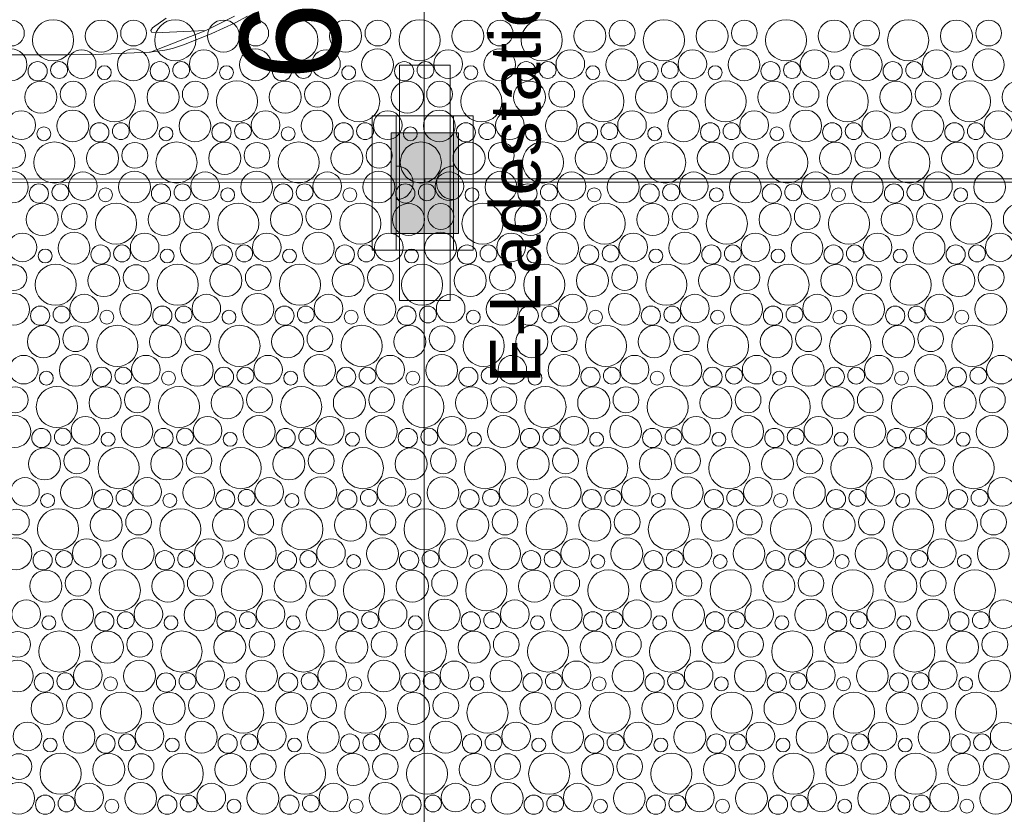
# Model space of a CAD drawing. Header units: metres. Extents: x -167 to 338, y -186 to 508.
# Tile 134 of 256: x 70.96 to 73.89, y 31.36 to 33.73. Entities that reach past the tile are written whole.
import ezdxf
from ezdxf.enums import TextEntityAlignment as Align

# ---------------------------------------------------------------- set-up
doc = ezdxf.new("R2010")
doc.units = ezdxf.units.M
doc.header["$MEASUREMENT"] = 0
doc.linetypes.add('Öffnungslinie Tür Fenster', pattern=[0.23, 0.15, -0.08])
for name, color, linetype in [('04 Einrichtung', 7, 'Continuous'), ('20 Decke', 7, 'Continuous'), ('50 Sanitäreinrichtung', 7, 'Continuous'), ('60 Ausstattung außen', 7, 'Continuous'), ('60 Gelände 2D Übersicht', 7, 'Continuous'), ('60 Stellplätze', 7, 'Continuous')]:
    doc.layers.add(name, color=color, linetype=linetype)
doc.styles.add('ERSTELLTER_STIL_1', font='arial.ttf')
doc.styles.add('ERSTELLTER_STIL_2', font='arial.ttf')

# ---------------------------------------------------------------- blocks, each defined once
blk = doc.blocks.new('*X45', base_point=(27236.1321, 33357.279))
at = {"layer": '60 Gelände 2D Übersicht', "color": 9, "linetype": 'Continuous', "lineweight": 18}
for centre, radius in [((70.9337, 33.6882), 0.0384), ((71.0578, 33.6669), 0.0612), ((71.2014, 33.6793), 0.0477), ((71.2974, 33.6882), 0.0384), ((71.4215, 33.6669), 0.0612), ((71.5651, 33.6793), 0.0477), ((71.6611, 33.6882), 0.0384), ((71.7853, 33.6669), 0.0612), ((71.9288, 33.6793), 0.0477), ((72.0249, 33.6882), 0.0384), ((72.149, 33.6669), 0.0612), ((72.2925, 33.6793), 0.0477), ((72.3886, 33.6882), 0.0384), ((72.5127, 33.6669), 0.0612), ((72.6562, 33.6793), 0.0477), ((72.7523, 33.6882), 0.0384), ((72.8764, 33.6669), 0.0612), ((73.0199, 33.6793), 0.0477), ((73.116, 33.6882), 0.0384), ((73.2401, 33.6669), 0.0612), ((73.3836, 33.6793), 0.0477), ((73.4797, 33.6882), 0.0384), ((73.6038, 33.6669), 0.0612), ((73.7474, 33.6793), 0.0477), ((73.8434, 33.6882), 0.0384), ((70.9327, 33.5938), 0.0473), ((71.1429, 33.596), 0.0426), ((71.2964, 33.5938), 0.0473), ((71.5066, 33.596), 0.0426), ((71.6601, 33.5938), 0.0473), ((71.8704, 33.596), 0.0426), ((72.0238, 33.5938), 0.0473), ((72.2341, 33.596), 0.0426), ((72.3875, 33.5938), 0.0473), ((72.5978, 33.596), 0.0426), ((72.7512, 33.5938), 0.0473), ((72.9615, 33.596), 0.0426), ((73.115, 33.5938), 0.0473), ((73.3252, 33.596), 0.0426), ((73.4787, 33.5938), 0.0473), ((73.6889, 33.596), 0.0426), ((73.8424, 33.5938), 0.0473), ((71.0117, 33.5747), 0.0286), ((71.0756, 33.5782), 0.0251), ((71.3754, 33.5747), 0.0286), ((71.4393, 33.5782), 0.0251), ((71.7392, 33.5747), 0.0286), ((71.803, 33.5782), 0.0251), ((72.1029, 33.5747), 0.0286), ((72.1667, 33.5782), 0.0251), ((72.4666, 33.5747), 0.0286), ((72.5304, 33.5782), 0.0251), ((72.8303, 33.5747), 0.0286), ((72.8941, 33.5782), 0.0251), ((73.194, 33.5747), 0.0286), ((73.2578, 33.5782), 0.0251), ((73.5577, 33.5747), 0.0286), ((73.6215, 33.5782), 0.0251), ((71.2103, 33.5705), 0.0207), ((71.574, 33.5705), 0.0207), ((71.9377, 33.5705), 0.0207), ((72.3014, 33.5705), 0.0207), ((72.6651, 33.5705), 0.0207), ((73.0289, 33.5705), 0.0207), ((73.3926, 33.5705), 0.0207), ((73.7563, 33.5705), 0.0207), ((71.0214, 33.4973), 0.0477), ((71.1174, 33.5062), 0.0384), ((71.2415, 33.4849), 0.0612), ((71.3851, 33.4973), 0.0477), ((71.4811, 33.5062), 0.0384), ((71.6053, 33.4849), 0.0612), ((71.7488, 33.4973), 0.0477), ((71.8449, 33.5062), 0.0384), ((71.969, 33.4849), 0.0612), ((72.1125, 33.4973), 0.0477), ((72.2086, 33.5062), 0.0384), ((72.3327, 33.4849), 0.0612), ((72.4762, 33.4973), 0.0477), ((72.5723, 33.5062), 0.0384), ((72.6964, 33.4849), 0.0612), ((72.8399, 33.4973), 0.0477), ((72.936, 33.5062), 0.0384), ((73.0601, 33.4849), 0.0612), ((73.2036, 33.4973), 0.0477), ((73.2997, 33.5062), 0.0384), ((73.4238, 33.4849), 0.0612), ((73.5674, 33.4973), 0.0477), ((73.6634, 33.5062), 0.0384), ((73.7875, 33.4849), 0.0612), ((73.9311, 33.4973), 0.0477), ((70.9629, 33.414), 0.0426), ((71.1164, 33.4118), 0.0473), ((71.3266, 33.414), 0.0426), ((71.4801, 33.4118), 0.0473), ((71.6904, 33.414), 0.0426), ((71.8438, 33.4118), 0.0473), ((72.0541, 33.414), 0.0426), ((72.2075, 33.4118), 0.0473), ((72.4178, 33.414), 0.0426), ((72.5712, 33.4118), 0.0473), ((72.7815, 33.414), 0.0426), ((72.935, 33.4118), 0.0473), ((73.1452, 33.414), 0.0426), ((73.2987, 33.4118), 0.0473), ((73.5089, 33.414), 0.0426), ((73.6624, 33.4118), 0.0473), ((73.8726, 33.414), 0.0426), ((71.1954, 33.3927), 0.0286), ((71.2593, 33.3962), 0.0251), ((71.5592, 33.3927), 0.0286), ((71.623, 33.3962), 0.0251), ((71.9229, 33.3927), 0.0286), ((71.9867, 33.3962), 0.0251), ((72.2866, 33.3927), 0.0286), ((72.3504, 33.3962), 0.0251), ((72.6503, 33.3927), 0.0286), ((72.7141, 33.3962), 0.0251), ((73.014, 33.3927), 0.0286), ((73.0778, 33.3962), 0.0251), ((73.3777, 33.3927), 0.0286), ((73.4415, 33.3962), 0.0251), ((73.7414, 33.3927), 0.0286), ((73.8052, 33.3962), 0.0251), ((71.0303, 33.3885), 0.0207), ((71.394, 33.3885), 0.0207), ((71.7577, 33.3885), 0.0207), ((72.1214, 33.3885), 0.0207), ((72.4851, 33.3885), 0.0207), ((72.8489, 33.3885), 0.0207), ((73.2126, 33.3885), 0.0207), ((73.5763, 33.3885), 0.0207), ((70.9374, 33.3242), 0.0384), ((71.0615, 33.3029), 0.0612), ((71.2051, 33.3153), 0.0477), ((71.3011, 33.3242), 0.0384), ((71.4253, 33.3029), 0.0612), ((71.5688, 33.3153), 0.0477), ((71.6649, 33.3242), 0.0384), ((71.789, 33.3029), 0.0612), ((71.9325, 33.3153), 0.0477), ((72.0286, 33.3242), 0.0384), ((72.1527, 33.3029), 0.0612), ((72.2962, 33.3153), 0.0477), ((72.3923, 33.3242), 0.0384), ((72.5164, 33.3029), 0.0612), ((72.6599, 33.3153), 0.0477), ((72.756, 33.3242), 0.0384), ((72.8801, 33.3029), 0.0612), ((73.0236, 33.3153), 0.0477), ((73.1197, 33.3242), 0.0384), ((73.2438, 33.3029), 0.0612), ((73.3874, 33.3153), 0.0477), ((73.4834, 33.3242), 0.0384), ((73.6075, 33.3029), 0.0612), ((73.7511, 33.3153), 0.0477), ((73.8471, 33.3242), 0.0384), ((70.9364, 33.2298), 0.0473), ((71.1466, 33.232), 0.0426), ((71.3001, 33.2298), 0.0473), ((71.5104, 33.232), 0.0426), ((71.6638, 33.2298), 0.0473), ((71.8741, 33.232), 0.0426), ((72.0275, 33.2298), 0.0473), ((72.2378, 33.232), 0.0426), ((72.3912, 33.2298), 0.0473), ((72.6015, 33.232), 0.0426), ((72.755, 33.2298), 0.0473), ((72.9652, 33.232), 0.0426), ((73.1187, 33.2298), 0.0473), ((73.3289, 33.232), 0.0426), ((73.4824, 33.2298), 0.0473), ((73.6926, 33.232), 0.0426), ((73.8461, 33.2298), 0.0473), ((71.0154, 33.2107), 0.0286), ((71.0793, 33.2142), 0.0251), ((71.214, 33.2065), 0.0207), ((71.3792, 33.2107), 0.0286), ((71.443, 33.2142), 0.0251), ((71.5777, 33.2065), 0.0207), ((71.7429, 33.2107), 0.0286), ((71.8067, 33.2142), 0.0251), ((71.9414, 33.2065), 0.0207), ((72.1066, 33.2107), 0.0286), ((72.1704, 33.2142), 0.0251), ((72.3051, 33.2065), 0.0207), ((72.4703, 33.2107), 0.0286), ((72.5341, 33.2142), 0.0251), ((72.6689, 33.2065), 0.0207), ((72.834, 33.2107), 0.0286), ((72.8978, 33.2142), 0.0251), ((73.0326, 33.2065), 0.0207), ((73.1977, 33.2107), 0.0286), ((73.2615, 33.2142), 0.0251), ((73.3963, 33.2065), 0.0207), ((73.5614, 33.2107), 0.0286), ((73.6252, 33.2142), 0.0251), ((73.76, 33.2065), 0.0207), ((71.0251, 33.1333), 0.0477), ((71.1211, 33.1422), 0.0384), ((71.2453, 33.1209), 0.0612), ((71.3888, 33.1333), 0.0477), ((71.4849, 33.1422), 0.0384), ((71.609, 33.1209), 0.0612), ((71.7525, 33.1333), 0.0477), ((71.8486, 33.1422), 0.0384), ((71.9727, 33.1209), 0.0612), ((72.1162, 33.1333), 0.0477), ((72.2123, 33.1422), 0.0384), ((72.3364, 33.1209), 0.0612), ((72.4799, 33.1333), 0.0477), ((72.576, 33.1422), 0.0384), ((72.7001, 33.1209), 0.0612), ((72.8436, 33.1333), 0.0477), ((72.9397, 33.1422), 0.0384), ((73.0638, 33.1209), 0.0612), ((73.2074, 33.1333), 0.0477), ((73.3034, 33.1422), 0.0384), ((73.4275, 33.1209), 0.0612), ((73.5711, 33.1333), 0.0477), ((73.6671, 33.1422), 0.0384), ((73.7912, 33.1209), 0.0612), ((73.9348, 33.1333), 0.0477), ((70.9666, 33.05), 0.0426), ((71.1201, 33.0478), 0.0473), ((71.3304, 33.05), 0.0426), ((71.4838, 33.0478), 0.0473), ((71.6941, 33.05), 0.0426), ((71.8475, 33.0478), 0.0473), ((72.0578, 33.05), 0.0426), ((72.2112, 33.0478), 0.0473), ((72.4215, 33.05), 0.0426), ((72.575, 33.0478), 0.0473), ((72.7852, 33.05), 0.0426), ((72.9387, 33.0478), 0.0473), ((73.1489, 33.05), 0.0426), ((73.3024, 33.0478), 0.0473), ((73.5126, 33.05), 0.0426), ((73.6661, 33.0478), 0.0473), ((73.8763, 33.05), 0.0426), ((71.034, 33.0245), 0.0207), ((71.1992, 33.0287), 0.0286), ((71.263, 33.0322), 0.0251), ((71.3977, 33.0245), 0.0207), ((71.5629, 33.0287), 0.0286), ((71.6267, 33.0322), 0.0251), ((71.7614, 33.0245), 0.0207), ((71.9266, 33.0287), 0.0286), ((71.9904, 33.0322), 0.0251), ((72.1251, 33.0245), 0.0207), ((72.2903, 33.0287), 0.0286), ((72.3541, 33.0322), 0.0251), ((72.4889, 33.0245), 0.0207), ((72.654, 33.0287), 0.0286), ((72.7178, 33.0322), 0.0251), ((72.8526, 33.0245), 0.0207), ((73.0177, 33.0287), 0.0286), ((73.0815, 33.0322), 0.0251), ((73.2163, 33.0245), 0.0207), ((73.3814, 33.0287), 0.0286), ((73.4452, 33.0322), 0.0251), ((73.58, 33.0245), 0.0207), ((73.7451, 33.0287), 0.0286), ((73.8089, 33.0322), 0.0251), ((70.9411, 32.9602), 0.0384), ((71.0653, 32.9389), 0.0612), ((71.2088, 32.9513), 0.0477), ((71.3049, 32.9602), 0.0384), ((71.429, 32.9389), 0.0612), ((71.5725, 32.9513), 0.0477), ((71.6686, 32.9602), 0.0384), ((71.7927, 32.9389), 0.0612), ((71.9362, 32.9513), 0.0477), ((72.0323, 32.9602), 0.0384), ((72.1564, 32.9389), 0.0612), ((72.2999, 32.9513), 0.0477), ((72.396, 32.9602), 0.0384), ((72.5201, 32.9389), 0.0612), ((72.6636, 32.9513), 0.0477), ((72.7597, 32.9602), 0.0384), ((72.8838, 32.9389), 0.0612), ((73.0274, 32.9513), 0.0477), ((73.1234, 32.9602), 0.0384), ((73.2475, 32.9389), 0.0612), ((73.3911, 32.9513), 0.0477), ((73.4871, 32.9602), 0.0384), ((73.6112, 32.9389), 0.0612), ((73.7548, 32.9513), 0.0477), ((73.8508, 32.9602), 0.0384), ((70.9401, 32.8658), 0.0473), ((71.1504, 32.868), 0.0426), ((71.3038, 32.8658), 0.0473), ((71.5141, 32.868), 0.0426), ((71.6675, 32.8658), 0.0473), ((71.8778, 32.868), 0.0426), ((72.0312, 32.8658), 0.0473), ((72.2415, 32.868), 0.0426), ((72.395, 32.8658), 0.0473), ((72.6052, 32.868), 0.0426), ((72.7587, 32.8658), 0.0473), ((72.9689, 32.868), 0.0426), ((73.1224, 32.8658), 0.0473), ((73.3326, 32.868), 0.0426), ((73.4861, 32.8658), 0.0473), ((73.6963, 32.868), 0.0426), ((73.8498, 32.8658), 0.0473), ((71.0192, 32.8467), 0.0286), ((71.083, 32.8502), 0.0251), ((71.3829, 32.8467), 0.0286), ((71.4467, 32.8502), 0.0251), ((71.7466, 32.8467), 0.0286), ((71.8104, 32.8502), 0.0251), ((72.1103, 32.8467), 0.0286), ((72.1741, 32.8502), 0.0251), ((72.474, 32.8467), 0.0286), ((72.5378, 32.8502), 0.0251), ((72.8377, 32.8467), 0.0286), ((72.9015, 32.8502), 0.0251), ((73.2014, 32.8467), 0.0286), ((73.2652, 32.8502), 0.0251), ((73.5651, 32.8467), 0.0286), ((73.6289, 32.8502), 0.0251), ((71.2177, 32.8426), 0.0207), ((71.5814, 32.8426), 0.0207), ((71.9451, 32.8426), 0.0207), ((72.3089, 32.8426), 0.0207), ((72.6726, 32.8426), 0.0207), ((73.0363, 32.8426), 0.0207), ((73.4, 32.8426), 0.0207), ((73.7637, 32.8426), 0.0207), ((71.0288, 32.7694), 0.0477), ((71.1249, 32.7782), 0.0384), ((71.249, 32.7569), 0.0612), ((71.3925, 32.7694), 0.0477), ((71.4886, 32.7782), 0.0384), ((71.6127, 32.7569), 0.0612), ((71.7562, 32.7694), 0.0477), ((71.8523, 32.7782), 0.0384), ((71.9764, 32.7569), 0.0612), ((72.1199, 32.7694), 0.0477), ((72.216, 32.7782), 0.0384), ((72.3401, 32.7569), 0.0612), ((72.4836, 32.7694), 0.0477), ((72.5797, 32.7782), 0.0384), ((72.7038, 32.7569), 0.0612), ((72.8474, 32.7694), 0.0477), ((72.9434, 32.7782), 0.0384), ((73.0675, 32.7569), 0.0612), ((73.2111, 32.7694), 0.0477), ((73.3071, 32.7782), 0.0384), ((73.4312, 32.7569), 0.0612), ((73.5748, 32.7694), 0.0477), ((73.6708, 32.7782), 0.0384), ((73.7949, 32.7569), 0.0612), ((70.9704, 32.686), 0.0426), ((71.1238, 32.6838), 0.0473), ((71.3341, 32.686), 0.0426), ((71.4875, 32.6838), 0.0473), ((71.6978, 32.686), 0.0426), ((71.8512, 32.6838), 0.0473), ((72.0615, 32.686), 0.0426), ((72.215, 32.6838), 0.0473), ((72.4252, 32.686), 0.0426), ((72.5787, 32.6838), 0.0473), ((72.7889, 32.686), 0.0426), ((72.9424, 32.6838), 0.0473), ((73.1526, 32.686), 0.0426), ((73.3061, 32.6838), 0.0473), ((73.5163, 32.686), 0.0426), ((73.6698, 32.6838), 0.0473), ((73.88, 32.686), 0.0426), ((71.2029, 32.6647), 0.0286), ((71.2667, 32.6682), 0.0251), ((71.5666, 32.6647), 0.0286), ((71.6304, 32.6682), 0.0251), ((71.9303, 32.6647), 0.0286), ((71.9941, 32.6682), 0.0251), ((72.294, 32.6647), 0.0286), ((72.3578, 32.6682), 0.0251), ((72.6577, 32.6647), 0.0286), ((72.7215, 32.6682), 0.0251), ((73.0214, 32.6647), 0.0286), ((73.0852, 32.6682), 0.0251), ((73.3851, 32.6647), 0.0286), ((73.4489, 32.6682), 0.0251), ((73.7488, 32.6647), 0.0286), ((73.8126, 32.6682), 0.0251), ((71.0377, 32.6606), 0.0207), ((71.4014, 32.6606), 0.0207), ((71.7651, 32.6606), 0.0207), ((72.1289, 32.6606), 0.0207), ((72.4926, 32.6606), 0.0207), ((72.8563, 32.6606), 0.0207), ((73.22, 32.6606), 0.0207), ((73.5837, 32.6606), 0.0207), ((70.9449, 32.5962), 0.0384), ((71.069, 32.5749), 0.0612), ((71.2125, 32.5874), 0.0477), ((71.3086, 32.5962), 0.0384), ((71.4327, 32.5749), 0.0612), ((71.5762, 32.5874), 0.0477), ((71.6723, 32.5962), 0.0384), ((71.7964, 32.5749), 0.0612), ((71.9399, 32.5874), 0.0477), ((72.036, 32.5962), 0.0384), ((72.1601, 32.5749), 0.0612), ((72.3036, 32.5874), 0.0477), ((72.3997, 32.5962), 0.0384), ((72.5238, 32.5749), 0.0612), ((72.6674, 32.5874), 0.0477), ((72.7634, 32.5962), 0.0384), ((72.8875, 32.5749), 0.0612), ((73.0311, 32.5874), 0.0477), ((73.1271, 32.5962), 0.0384), ((73.2512, 32.5749), 0.0612), ((73.3948, 32.5874), 0.0477), ((73.4908, 32.5962), 0.0384), ((73.6149, 32.5749), 0.0612), ((73.7585, 32.5874), 0.0477), ((73.8545, 32.5962), 0.0384), ((70.9438, 32.5018), 0.0473), ((71.1541, 32.504), 0.0426), ((71.3075, 32.5018), 0.0473), ((71.5178, 32.504), 0.0426), ((71.6712, 32.5018), 0.0473), ((71.8815, 32.504), 0.0426), ((72.035, 32.5018), 0.0473), ((72.2452, 32.504), 0.0426), ((72.3987, 32.5018), 0.0473), ((72.6089, 32.504), 0.0426), ((72.7624, 32.5018), 0.0473), ((72.9726, 32.504), 0.0426), ((73.1261, 32.5018), 0.0473), ((73.3363, 32.504), 0.0426), ((73.4898, 32.5018), 0.0473), ((73.7, 32.504), 0.0426), ((73.8535, 32.5018), 0.0473), ((71.0229, 32.4827), 0.0286), ((71.0867, 32.4863), 0.0251), ((71.2214, 32.4786), 0.0207), ((71.3866, 32.4827), 0.0286), ((71.4504, 32.4863), 0.0251), ((71.5851, 32.4786), 0.0207), ((71.7503, 32.4827), 0.0286), ((71.8141, 32.4863), 0.0251), ((71.9489, 32.4786), 0.0207), ((72.114, 32.4827), 0.0286), ((72.1778, 32.4863), 0.0251), ((72.3126, 32.4786), 0.0207), ((72.4777, 32.4827), 0.0286), ((72.5415, 32.4863), 0.0251), ((72.6763, 32.4786), 0.0207), ((72.8414, 32.4827), 0.0286), ((72.9052, 32.4863), 0.0251), ((73.04, 32.4786), 0.0207), ((73.2051, 32.4827), 0.0286), ((73.2689, 32.4863), 0.0251), ((73.4037, 32.4786), 0.0207), ((73.5688, 32.4827), 0.0286), ((73.6326, 32.4863), 0.0251), ((73.7674, 32.4786), 0.0207), ((71.2527, 32.3929), 0.0612), ((71.6164, 32.3929), 0.0612), ((71.9801, 32.3929), 0.0612), ((72.3438, 32.3929), 0.0612), ((72.7075, 32.3929), 0.0612), ((73.0712, 32.3929), 0.0612), ((73.4349, 32.3929), 0.0612), ((73.7986, 32.3929), 0.0612), ((71.0325, 32.4054), 0.0477), ((71.1286, 32.4142), 0.0384), ((71.3962, 32.4054), 0.0477), ((71.4923, 32.4142), 0.0384), ((71.7599, 32.4054), 0.0477), ((71.856, 32.4142), 0.0384), ((72.1236, 32.4054), 0.0477), ((72.2197, 32.4142), 0.0384), ((72.4874, 32.4054), 0.0477), ((72.5834, 32.4142), 0.0384), ((72.8511, 32.4054), 0.0477), ((72.9471, 32.4142), 0.0384), ((73.2148, 32.4054), 0.0477), ((73.3108, 32.4142), 0.0384), ((73.5785, 32.4054), 0.0477), ((73.6745, 32.4142), 0.0384), ((71.1275, 32.3198), 0.0473), ((71.4912, 32.3198), 0.0473), ((71.855, 32.3198), 0.0473), ((72.2187, 32.3198), 0.0473), ((72.5824, 32.3198), 0.0473), ((72.9461, 32.3198), 0.0473), ((73.3098, 32.3198), 0.0473), ((73.6735, 32.3198), 0.0473), ((70.9741, 32.322), 0.0426), ((71.3378, 32.322), 0.0426), ((71.7015, 32.322), 0.0426), ((72.0652, 32.322), 0.0426), ((72.4289, 32.322), 0.0426), ((72.7926, 32.322), 0.0426), ((73.1563, 32.322), 0.0426), ((73.52, 32.322), 0.0426), ((73.8837, 32.322), 0.0426), ((71.0414, 32.2966), 0.0207), ((71.2066, 32.3007), 0.0286), ((71.2704, 32.3043), 0.0251), ((71.4051, 32.2966), 0.0207), ((71.5703, 32.3007), 0.0286), ((71.6341, 32.3043), 0.0251), ((71.7689, 32.2966), 0.0207), ((71.934, 32.3007), 0.0286), ((71.9978, 32.3043), 0.0251), ((72.1326, 32.2966), 0.0207), ((72.2977, 32.3007), 0.0286), ((72.3615, 32.3043), 0.0251), ((72.4963, 32.2966), 0.0207), ((72.6614, 32.3007), 0.0286), ((72.7252, 32.3043), 0.0251), ((72.86, 32.2966), 0.0207), ((73.0251, 32.3007), 0.0286), ((73.0889, 32.3043), 0.0251), ((73.2237, 32.2966), 0.0207), ((73.3888, 32.3007), 0.0286), ((73.4526, 32.3043), 0.0251), ((73.5874, 32.2966), 0.0207), ((73.7525, 32.3007), 0.0286), ((73.8164, 32.3043), 0.0251), ((70.9486, 32.2322), 0.0384), ((71.0727, 32.2109), 0.0612), ((71.2162, 32.2234), 0.0477), ((71.3123, 32.2322), 0.0384), ((71.4364, 32.2109), 0.0612), ((71.5799, 32.2234), 0.0477), ((71.676, 32.2322), 0.0384), ((71.8001, 32.2109), 0.0612), ((71.9436, 32.2234), 0.0477), ((72.0397, 32.2322), 0.0384), ((72.1638, 32.2109), 0.0612), ((72.3074, 32.2234), 0.0477), ((72.4034, 32.2322), 0.0384), ((72.5275, 32.2109), 0.0612), ((72.6711, 32.2234), 0.0477), ((72.7671, 32.2322), 0.0384), ((72.8912, 32.2109), 0.0612), ((73.0348, 32.2234), 0.0477), ((73.1308, 32.2322), 0.0384), ((73.2549, 32.2109), 0.0612), ((73.3985, 32.2234), 0.0477), ((73.4945, 32.2322), 0.0384), ((73.6186, 32.2109), 0.0612), ((73.7622, 32.2234), 0.0477), ((73.8582, 32.2322), 0.0384), ((70.9475, 32.1378), 0.0473), ((71.1578, 32.14), 0.0426), ((71.3112, 32.1378), 0.0473), ((71.5215, 32.14), 0.0426), ((71.675, 32.1378), 0.0473), ((71.8852, 32.14), 0.0426), ((72.0387, 32.1378), 0.0473), ((72.2489, 32.14), 0.0426), ((72.4024, 32.1378), 0.0473), ((72.6126, 32.14), 0.0426), ((72.7661, 32.1378), 0.0473), ((72.9763, 32.14), 0.0426), ((73.1298, 32.1378), 0.0473), ((73.34, 32.14), 0.0426), ((73.4935, 32.1378), 0.0473), ((73.7037, 32.14), 0.0426), ((73.8572, 32.1378), 0.0473), ((71.0266, 32.1187), 0.0286), ((71.0904, 32.1223), 0.0251), ((71.2251, 32.1146), 0.0207), ((71.3903, 32.1187), 0.0286), ((71.4541, 32.1223), 0.0251), ((71.5889, 32.1146), 0.0207), ((71.754, 32.1187), 0.0286), ((71.8178, 32.1223), 0.0251), ((71.9526, 32.1146), 0.0207), ((72.1177, 32.1187), 0.0286), ((72.1815, 32.1223), 0.0251), ((72.3163, 32.1146), 0.0207), ((72.4814, 32.1187), 0.0286), ((72.5452, 32.1223), 0.0251), ((72.68, 32.1146), 0.0207), ((72.8451, 32.1187), 0.0286), ((72.9089, 32.1223), 0.0251), ((73.0437, 32.1146), 0.0207), ((73.2088, 32.1187), 0.0286), ((73.2726, 32.1223), 0.0251), ((73.4074, 32.1146), 0.0207), ((73.5725, 32.1187), 0.0286), ((73.6364, 32.1223), 0.0251), ((73.7711, 32.1146), 0.0207), ((71.0362, 32.0414), 0.0477), ((71.1323, 32.0502), 0.0384), ((71.2564, 32.0289), 0.0612), ((71.3999, 32.0414), 0.0477), ((71.496, 32.0502), 0.0384), ((71.6201, 32.0289), 0.0612), ((71.7636, 32.0414), 0.0477), ((71.8597, 32.0502), 0.0384), ((71.9838, 32.0289), 0.0612), ((72.1274, 32.0414), 0.0477), ((72.2234, 32.0502), 0.0384), ((72.3475, 32.0289), 0.0612), ((72.4911, 32.0414), 0.0477), ((72.5871, 32.0502), 0.0384), ((72.7112, 32.0289), 0.0612), ((72.8548, 32.0414), 0.0477), ((72.9508, 32.0502), 0.0384), ((73.0749, 32.0289), 0.0612), ((73.2185, 32.0414), 0.0477), ((73.3145, 32.0502), 0.0384), ((73.4386, 32.0289), 0.0612), ((73.5822, 32.0414), 0.0477), ((73.6782, 32.0502), 0.0384), ((73.8023, 32.0289), 0.0612), ((70.9778, 31.958), 0.0426), ((71.1312, 31.9558), 0.0473), ((71.3415, 31.958), 0.0426), ((71.495, 31.9558), 0.0473), ((71.7052, 31.958), 0.0426), ((71.8587, 31.9558), 0.0473), ((72.0689, 31.958), 0.0426), ((72.2224, 31.9558), 0.0473), ((72.4326, 31.958), 0.0426), ((72.5861, 31.9558), 0.0473), ((72.7963, 31.958), 0.0426), ((72.9498, 31.9558), 0.0473), ((73.16, 31.958), 0.0426), ((73.3135, 31.9558), 0.0473), ((73.5237, 31.958), 0.0426), ((73.6772, 31.9558), 0.0473), ((73.8874, 31.958), 0.0426), ((71.2103, 31.9367), 0.0286), ((71.2741, 31.9403), 0.0251), ((71.574, 31.9367), 0.0286), ((71.6378, 31.9403), 0.0251), ((71.9377, 31.9367), 0.0286), ((72.0015, 31.9403), 0.0251), ((72.3014, 31.9367), 0.0286), ((72.3652, 31.9403), 0.0251), ((72.6651, 31.9367), 0.0286), ((72.7289, 31.9403), 0.0251), ((73.0288, 31.9367), 0.0286), ((73.0926, 31.9403), 0.0251), ((73.3925, 31.9367), 0.0286), ((73.4564, 31.9403), 0.0251), ((73.7562, 31.9367), 0.0286), ((73.8201, 31.9403), 0.0251), ((71.0451, 31.9326), 0.0207), ((71.4089, 31.9326), 0.0207), ((71.7726, 31.9326), 0.0207), ((72.1363, 31.9326), 0.0207), ((72.5, 31.9326), 0.0207), ((72.8637, 31.9326), 0.0207), ((73.2274, 31.9326), 0.0207), ((73.5911, 31.9326), 0.0207), ((70.9523, 31.8682), 0.0384), ((71.0764, 31.8469), 0.0612), ((71.2199, 31.8594), 0.0477), ((71.316, 31.8682), 0.0384), ((71.4401, 31.8469), 0.0612), ((71.5836, 31.8594), 0.0477), ((71.6797, 31.8682), 0.0384), ((71.8038, 31.8469), 0.0612), ((71.9474, 31.8594), 0.0477), ((72.0434, 31.8682), 0.0384), ((72.1675, 31.8469), 0.0612), ((72.3111, 31.8594), 0.0477), ((72.4071, 31.8682), 0.0384), ((72.5312, 31.8469), 0.0612), ((72.6748, 31.8594), 0.0477), ((72.7708, 31.8682), 0.0384), ((72.8949, 31.8469), 0.0612), ((73.0385, 31.8594), 0.0477), ((73.1345, 31.8682), 0.0384), ((73.2586, 31.8469), 0.0612), ((73.4022, 31.8594), 0.0477), ((73.4982, 31.8682), 0.0384), ((73.6223, 31.8469), 0.0612), ((73.7659, 31.8594), 0.0477), ((73.8619, 31.8682), 0.0384), ((70.9512, 31.7738), 0.0473), ((71.1615, 31.776), 0.0426), ((71.315, 31.7738), 0.0473), ((71.5252, 31.776), 0.0426), ((71.6787, 31.7738), 0.0473), ((71.8889, 31.776), 0.0426), ((72.0424, 31.7738), 0.0473), ((72.2526, 31.776), 0.0426), ((72.4061, 31.7738), 0.0473), ((72.6163, 31.776), 0.0426), ((72.7698, 31.7738), 0.0473), ((72.98, 31.776), 0.0426), ((73.1335, 31.7738), 0.0473), ((73.3437, 31.776), 0.0426), ((73.4972, 31.7738), 0.0473), ((73.7074, 31.776), 0.0426), ((73.8609, 31.7738), 0.0473), ((71.0303, 31.7547), 0.0286), ((71.0941, 31.7583), 0.0251), ((71.394, 31.7547), 0.0286), ((71.4578, 31.7583), 0.0251), ((71.7577, 31.7547), 0.0286), ((71.8215, 31.7583), 0.0251), ((72.1214, 31.7547), 0.0286), ((72.1852, 31.7583), 0.0251), ((72.4851, 31.7547), 0.0286), ((72.5489, 31.7583), 0.0251), ((72.8488, 31.7547), 0.0286), ((72.9126, 31.7583), 0.0251), ((73.2125, 31.7547), 0.0286), ((73.2764, 31.7583), 0.0251), ((73.5762, 31.7547), 0.0286), ((73.6401, 31.7583), 0.0251), ((71.2289, 31.7506), 0.0207), ((71.5926, 31.7506), 0.0207), ((71.9563, 31.7506), 0.0207), ((72.32, 31.7506), 0.0207), ((72.6837, 31.7506), 0.0207), ((73.0474, 31.7506), 0.0207), ((73.4111, 31.7506), 0.0207), ((73.7748, 31.7506), 0.0207), ((71.0399, 31.6774), 0.0477), ((71.136, 31.6862), 0.0384), ((71.2601, 31.6649), 0.0612), ((71.4036, 31.6774), 0.0477), ((71.4997, 31.6862), 0.0384), ((71.6238, 31.6649), 0.0612), ((71.7674, 31.6774), 0.0477), ((71.8634, 31.6862), 0.0384), ((71.9875, 31.6649), 0.0612), ((72.1311, 31.6774), 0.0477), ((72.2271, 31.6862), 0.0384), ((72.3512, 31.6649), 0.0612), ((72.4948, 31.6774), 0.0477), ((72.5908, 31.6862), 0.0384), ((72.7149, 31.6649), 0.0612), ((72.8585, 31.6774), 0.0477), ((72.9545, 31.6862), 0.0384), ((73.0786, 31.6649), 0.0612), ((73.2222, 31.6774), 0.0477), ((73.3182, 31.6862), 0.0384), ((73.4423, 31.6649), 0.0612), ((73.5859, 31.6774), 0.0477), ((73.6819, 31.6862), 0.0384), ((73.806, 31.6649), 0.0612), ((70.9815, 31.594), 0.0426), ((71.135, 31.5918), 0.0473), ((71.3452, 31.594), 0.0426), ((71.4987, 31.5918), 0.0473), ((71.7089, 31.594), 0.0426), ((71.8624, 31.5918), 0.0473), ((72.0726, 31.594), 0.0426), ((72.2261, 31.5918), 0.0473), ((72.4363, 31.594), 0.0426), ((72.5898, 31.5918), 0.0473), ((72.8, 31.594), 0.0426), ((72.9535, 31.5918), 0.0473), ((73.1637, 31.594), 0.0426), ((73.3172, 31.5918), 0.0473), ((73.5274, 31.594), 0.0426), ((73.6809, 31.5918), 0.0473), ((73.8911, 31.594), 0.0426), ((71.0489, 31.5686), 0.0207), ((71.214, 31.5727), 0.0286), ((71.2778, 31.5763), 0.0251), ((71.4126, 31.5686), 0.0207), ((71.5777, 31.5727), 0.0286), ((71.6415, 31.5763), 0.0251), ((71.7763, 31.5686), 0.0207), ((71.9414, 31.5727), 0.0286), ((72.0052, 31.5763), 0.0251), ((72.14, 31.5686), 0.0207), ((72.3051, 31.5727), 0.0286), ((72.3689, 31.5763), 0.0251), ((72.5037, 31.5686), 0.0207), ((72.6688, 31.5727), 0.0286), ((72.7326, 31.5763), 0.0251), ((72.8674, 31.5686), 0.0207), ((73.0325, 31.5727), 0.0286), ((73.0964, 31.5763), 0.0251), ((73.2311, 31.5686), 0.0207), ((73.3962, 31.5727), 0.0286), ((73.4601, 31.5763), 0.0251), ((73.5948, 31.5686), 0.0207), ((73.7599, 31.5727), 0.0286), ((73.8238, 31.5763), 0.0251), ((70.956, 31.5042), 0.0384), ((71.0801, 31.4829), 0.0612), ((71.2236, 31.4954), 0.0477), ((71.3197, 31.5042), 0.0384), ((71.4438, 31.4829), 0.0612), ((71.5874, 31.4954), 0.0477), ((71.6834, 31.5042), 0.0384), ((71.8075, 31.4829), 0.0612), ((71.9511, 31.4954), 0.0477), ((72.0471, 31.5042), 0.0384), ((72.1712, 31.4829), 0.0612), ((72.3148, 31.4954), 0.0477), ((72.4108, 31.5042), 0.0384), ((72.5349, 31.4829), 0.0612), ((72.6785, 31.4954), 0.0477), ((72.7745, 31.5042), 0.0384), ((72.8986, 31.4829), 0.0612), ((73.0422, 31.4954), 0.0477), ((73.1382, 31.5042), 0.0384), ((73.2623, 31.4829), 0.0612), ((73.4059, 31.4954), 0.0477), ((73.5019, 31.5042), 0.0384), ((73.626, 31.4829), 0.0612), ((73.7696, 31.4954), 0.0477), ((73.8656, 31.5042), 0.0384), ((70.955, 31.4098), 0.0473), ((71.3187, 31.4098), 0.0473), ((71.6824, 31.4098), 0.0473), ((72.0461, 31.4098), 0.0473), ((72.4098, 31.4098), 0.0473), ((72.7735, 31.4098), 0.0473), ((73.1372, 31.4098), 0.0473), ((73.5009, 31.4098), 0.0473), ((73.8646, 31.4098), 0.0473), ((71.1652, 31.412), 0.0426), ((71.5289, 31.412), 0.0426), ((71.8926, 31.412), 0.0426), ((72.2563, 31.412), 0.0426), ((72.62, 31.412), 0.0426), ((72.9837, 31.412), 0.0426), ((73.3474, 31.412), 0.0426), ((73.7111, 31.412), 0.0426), ((71.034, 31.3907), 0.0286), ((71.0978, 31.3943), 0.0251), ((71.2326, 31.3866), 0.0207), ((71.3977, 31.3907), 0.0286), ((71.4615, 31.3943), 0.0251), ((71.5963, 31.3866), 0.0207), ((71.7614, 31.3907), 0.0286), ((71.8252, 31.3943), 0.0251), ((71.96, 31.3866), 0.0207), ((72.1251, 31.3907), 0.0286), ((72.1889, 31.3943), 0.0251), ((72.3237, 31.3866), 0.0207), ((72.4888, 31.3907), 0.0286), ((72.5526, 31.3943), 0.0251), ((72.6874, 31.3866), 0.0207), ((72.8525, 31.3907), 0.0286), ((72.9164, 31.3943), 0.0251), ((73.0511, 31.3866), 0.0207), ((73.2162, 31.3907), 0.0286), ((73.2801, 31.3943), 0.0251), ((73.4148, 31.3866), 0.0207), ((73.5799, 31.3907), 0.0286), ((73.6438, 31.3943), 0.0251), ((73.7785, 31.3866), 0.0207)]:
    blk.add_circle(centre, radius, dxfattribs=at)
blk = doc.blocks.new('Oberklassewagen 27')
at = {"layer": '60 Stellplätze', "color": 7, "linetype": 'Continuous', "lineweight": 13}
for p, q in [((-0.2964, 0.9246), (-0.4613, 0.8595)), ((-0.3621, 0.9136), (-0.3925, 0.9036)), ((-0.3392, 0.9188), (-0.3621, 0.9136)), ((-0.2936, 0.9246), (-0.3392, 0.9188)), ((-0.2936, 0.9246), (-0.2964, 0.9246)), ((-0.2964, 0.9246), (-0.2936, 0.9246)), ((-0.2028, 0.9288), (-0.2936, 0.9246)), ((-0.133, 0.9311), (-0.2028, 0.9288)), ((-0.0496, 0.9323), (-0.133, 0.9311)), ((0.204, 0.9323), (-0.0496, 0.9323)), ((-0.4081, 0.8973), (-0.4794, 0.8688)), ((-0.3925, 0.9036), (-0.4081, 0.8973)), ((-0.4794, 0.8688), (-0.5489, 0.8374)), ((-0.5464, 0.8175), (-0.4613, 0.8595)), ((-0.4613, 0.8595), (-0.4614, 0.8595)), ((-0.4613, 0.8595), (-0.4614, 0.8595)), ((-0.3965, 0.8629), (-0.4613, 0.8595)), ((-0.3327, 0.8655), (-0.3965, 0.8629)), ((-0.3029, 0.8517), (-0.3437, 0.8236)), ((-0.2997, 0.8645), (-0.3327, 0.8655)), ((-0.3029, 0.8517), (-0.2982, 0.8598)), ((-0.2982, 0.8598), (-0.2997, 0.8645)), ((-0.5489, 0.8374), (-0.5856, 0.8176))]:
    blk.add_line(p, q, dxfattribs=at)
blk = doc.blocks.new('Halbkugel 27')
at = {"layer": '04 Einrichtung', "color": 7, "linetype": 'Continuous', "lineweight": 13}
for p, q in [((-0.0433, 0.025), (-0.0383, 0.0321)), ((-0.0383, 0.0321), (-0.0321, 0.0383)), ((-0.0321, 0.0383), (-0.025, 0.0433)), ((-0.025, 0.0433), (-0.0171, 0.047)), ((-0.0171, 0.047), (-0.0087, 0.0492)), ((-0.0087, 0.0492), (0, 0.05)), ((0, 0.0492), (0, 0.05)), ((0, 0.047), (0, 0.0492)), ((0, 0.0433), (0, 0.047)), ((0, 0.0383), (0, 0.0433)), ((0, 0.0321), (0, 0.0383)), ((0, 0.025), (0, 0.0321)), ((-0.05, 0), (-0.0492, 0.0087)), ((-0.0492, 0.0087), (-0.047, 0.0171)), ((-0.047, 0.0171), (-0.0433, 0.025)), ((0, 0.0171), (0, 0.025)), ((0, 0.0087), (0, 0.0171)), ((0, 0), (0, 0.0087)), ((0, -0.0087), (0, 0)), ((-0.05, 0), (-0.0492, -0.0087)), ((-0.0492, -0.0087), (-0.047, -0.0171)), ((-0.047, -0.0171), (-0.0433, -0.025)), ((-0.0433, -0.025), (-0.0383, -0.0321)), ((0, -0.0171), (0, -0.0087)), ((0, -0.025), (0, -0.0171)), ((0, -0.0321), (0, -0.025)), ((-0.0383, -0.0321), (-0.0321, -0.0383)), ((-0.0321, -0.0383), (-0.025, -0.0433)), ((-0.025, -0.0433), (-0.0171, -0.047)), ((-0.0171, -0.047), (-0.0087, -0.0492)), ((-0.0087, -0.0492), (0, -0.05)), ((0, -0.0383), (0, -0.0321)), ((0, -0.0433), (0, -0.0383)), ((0, -0.047), (0, -0.0433)), ((0, -0.0492), (0, -0.047)), ((0, -0.05), (0, -0.0492))]:
    blk.add_line(p, q, dxfattribs=at)
blk = doc.blocks.new('Parkplätze 27')
at = {"layer": '60 Stellplätze', "color": 7, "linetype": 'Continuous', "lineweight": 13, "flags": 128}
blk.add_lwpolyline([(13.745, 0), (13.755, 0), (13.755, 5.4989), (13.745, 5.4989)], close=True, dxfattribs=at)
at = {"layer": '60 Stellplätze', "color": 7, "linetype": 'Continuous', "lineweight": 13, "style": 'ERSTELLTER_STIL_2'}
for tag, p in [('num_start_0', (0.4, 0.4171)), ('num_start_1', (3.15, 0.4171)), ('num_start_2', (5.9, 0.4146)), ('num_start_3', (8.65, 0.4171)), ('num_start_4', (11.4, 0.4146)), ('num_start_5', (14.15, 0.4146))]:
    blk.add_attdef(tag, text='', height=0.3, dxfattribs=at).set_placement(p, align=Align.MIDDLE_CENTER)

msp = doc.modelspace()

# ---------------------------------------------------------------- hatches: boundary and pattern name
at = {"layer": '20 Decke', "linetype": 'Continuous', "lineweight": 0, "true_color": 0x000000}
msp.add_hatch(color=18, dxfattribs=at).paths.add_polyline_path([(72.0648, 33.0915), (72.2648, 33.0915), (72.2648, 33.3915), (72.0648, 33.3915)])

# ---------------------------------------------------------------- linework, layer by layer
at = {"layer": '20 Decke', "color": 7, "linetype": 'Continuous', "lineweight": 13, "flags": 128}
for points in [[(72.0081, 33.0415), (72.3081, 33.0415), (72.3081, 33.4423), (72.0081, 33.4423)], [(72.0648, 33.0915), (72.2648, 33.0915), (72.2648, 33.3915), (72.0648, 33.3915)]]:
    msp.add_lwpolyline(points, close=True, dxfattribs=at)
at = {"layer": '60 Ausstattung außen', "color": 7, "linetype": 'Continuous', "lineweight": 13, "flags": 128}
for points in [[(72.0896, 33.5923), (72.0896, 32.8923)], [(72.2396, 33.5923), (72.0896, 33.5923)], [(72.2396, 32.8923), (72.2396, 33.5923)], [(72.0896, 33.4423), (72.0796, 33.4423)], [(72.0796, 33.4423), (72.0796, 33.0423)], [(72.0896, 33.0423), (72.0896, 33.4423)], [(72.2496, 33.4423), (72.2396, 33.4423)], [(72.2396, 33.4423), (72.2396, 33.0423)], [(72.2496, 33.0423), (72.2496, 33.4423)], [(72.0796, 33.0423), (72.0896, 33.0423)], [(72.2396, 33.0423), (72.2496, 33.0423)], [(72.0896, 32.8923), (72.2396, 32.8923)]]:
    msp.add_lwpolyline(points, dxfattribs=at)
at = {"layer": '60 Stellplätze', "color": 7, "linetype": 'Continuous', "lineweight": 13}
msp.add_line((72.1629, 21.2019), (72.1629, 35.9996), dxfattribs=at)

# ---------------------------------------------------------------- block references
at = {"layer": '04 Einrichtung', "color": 7, "linetype": 'Continuous', "lineweight": 13}
for rotation in [179.9999999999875, 180]:
    msp.add_blockref('Halbkugel 27', (72.0796, 33.2423), dxfattribs=dict(at, rotation=rotation))
at = {"layer": '04 Einrichtung', "color": 7, "linetype": 'Continuous', "lineweight": 13, "xscale": -1, "rotation": 180}
msp.add_blockref('Halbkugel 27', (72.2496, 33.2423), dxfattribs=at)
at = {"layer": '60 Gelände 2D Übersicht', "color": 9, "linetype": 'Öffnungslinie Tür Fenster', "lineweight": 18}
msp.add_blockref('*X45', (27236.1321, 33357.279), dxfattribs=at)
at = {"layer": '60 Stellplätze', "color": 7, "linetype": 'Continuous', "lineweight": 13}
for name, p, rotation in [('Oberklassewagen 27', (71.0511, 34.5558), 179.9939697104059), ('Parkplätze 27', (77.6622, 19.4991), 89.9945255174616)]:
    msp.add_blockref(name, p, dxfattribs=dict(at, rotation=rotation))
ref = msp.add_blockref('Parkplätze 27', (72.1622, 19.4986), dxfattribs=dict(at, rotation=89.9945255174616))
ref.add_attrib('num_start_5', '6', dxfattribs={"color": 7, "linetype": 'Continuous', "lineweight": 13, "height": 0.3, "rotation": 89.9945, "style": 'ERSTELLTER_STIL_2'}).set_placement((71.7637, 33.6633), align=Align.MIDDLE_CENTER)

# ---------------------------------------------------------------- texts
at = {"layer": '50 Sanitäreinrichtung', "color": 7, "linetype": 'Continuous', "lineweight": 13, "insert": (72.359, 32.6454), "char_height": 0.15, "attachment_point": 1, "rotation": 90, "style": 'ERSTELLTER_STIL_1'}
msp.add_mtext('\\A1;{\\pql;\\fArial|b0|i0|c0|p0;\\W1.000000;E-Ladestation}', dxfattribs=at)

doc.saveas('drawing.dxf')
